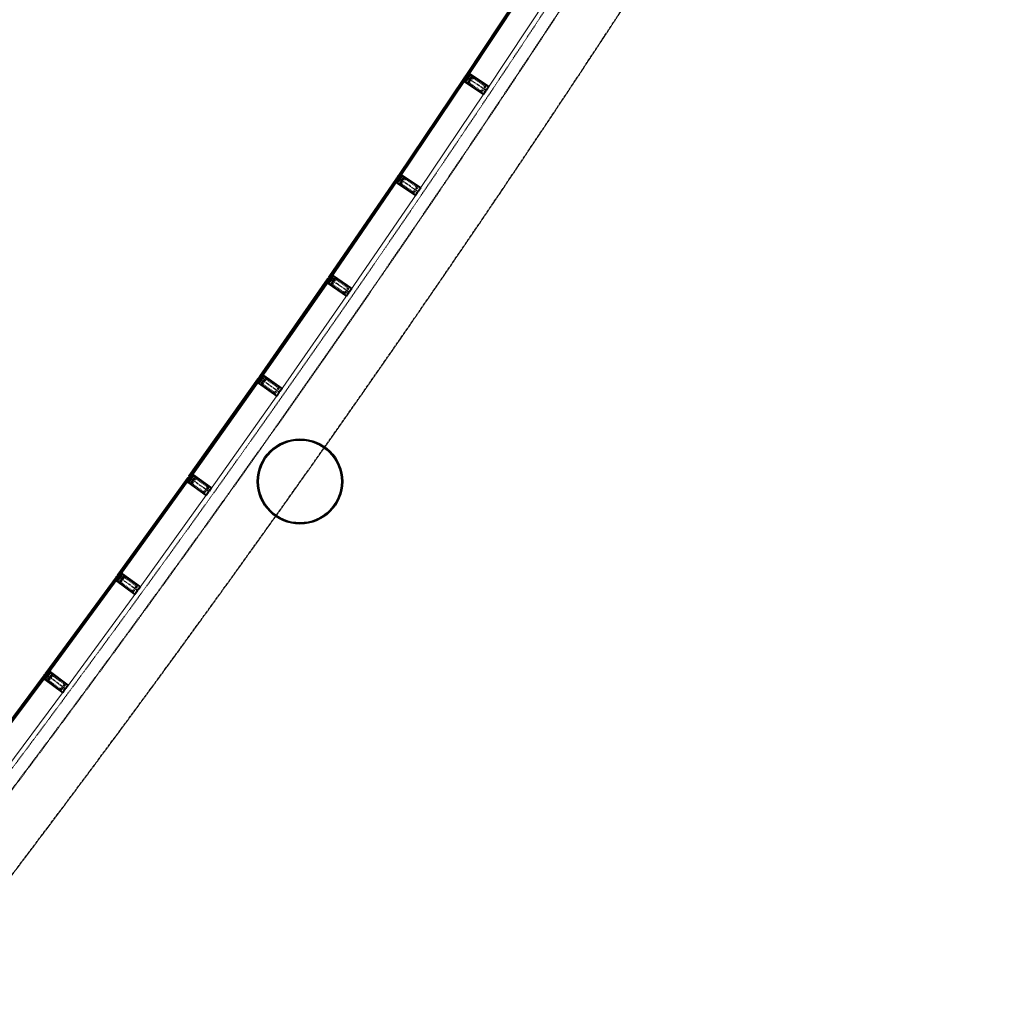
# Model space of a CAD drawing. Header units: millimetres. Extents: x 98667 to 994031, y -2704 to 533009.
# Tile 198 of 256: x 603015 to 614478, y 384505 to 396042. Entities that reach past the tile are written whole.
import ezdxf

# ---------------------------------------------------------------- set-up
doc = ezdxf.new("R2010")
doc.units = ezdxf.units.MM
for name, pattern in [('AP03000E0$0$CENTER', [50.8, 31.75, -6.35, 6.35, -6.35]), ('AP03000E0$0$HIDDEN', [9.525, 6.35, -3.175]), ('AP03000E0$0$HIDDENX2', [19.05, 12.7, -6.35]), ('sp00000g0$0$CENTER', [50.8, 31.75, -6.35, 6.35, -6.35])]:
    doc.linetypes.add(name, pattern=pattern)
for name, color, linetype in [('A-COL ENCLOUSER INNER', 1, 'Continuous'), ('A-COL ENCLOUSER OUTER', 6, 'Continuous'), ('sp00000g0$0$S-GRID', 1, 'sp00000g0$0$CENTER')]:
    doc.layers.add(name, color=color, linetype=linetype)
for name, color, linetype, lineweight in [('AP03000E0$0$A-FLOR-EDGE', 1, 'AP03000E0$0$HIDDENX2', 15), ('AP03000E0$0$A-GLAZ-FULL-EXTR', 2, 'Continuous', 20), ('AP03000E0$0$A-GLAZ-MULL-EXTR', 3, 'Continuous', 35), ('AP03000E0$0$A-WALL-FNSH', 1, 'Continuous', 15)]:
    doc.layers.add(name, color=color, linetype=linetype, lineweight=lineweight)
doc.layers.add('AP03000E0$0$A-Slab Edge Guide', color=55, linetype='Continuous', lineweight=15, plot=False)

msp = doc.modelspace()

# ---------------------------------------------------------------- linework, layer by layer
at = {"color": 251, "linetype": 'AP03000E0$0$CENTER'}
for p, q in [((608480, 395212), (608230, 395378)), ((607682, 394027), (607434, 394195)), ((606874, 392848), (606627, 393019)), ((606057, 391676), (605812, 391849)), ((605231, 390511), (604987, 390686)), ((604396, 389352), (604153, 389529)), ((603551, 388200), (603310, 388379))]:
    msp.add_line(p, q, dxfattribs=at)
at = {"layer": 'A-COL ENCLOUSER INNER', "color": 251}
for radius in [494, 485]:
    msp.add_circle((606298, 390631), radius, dxfattribs=at)
at = {"layer": 'A-COL ENCLOUSER OUTER', "color": 251}
msp.add_circle((606298, 390631), 500, dxfattribs=at)
at = {"layer": 'AP03000E0$0$A-FLOR-EDGE', "color": 251, "linetype": 'AP03000E0$0$HIDDEN'}
msp.add_arc((459073, 495000), 179716, 311, 11.47253, dxfattribs=at)
at = {"layer": 'AP03000E0$0$A-GLAZ-FULL-EXTR', "color": 251}
for p, q in [((609008, 396553), (608240, 395393)), ((608250, 395386), (609018, 396546)), ((609028, 396539), (608260, 395379)), ((608265, 395376), (609033, 396536)), ((609258, 396387), (608490, 395227)), ((607443, 394210), (608221, 395364)), ((608221, 395364), (608231, 395357)), ((608240, 395393), (608250, 395386)), ((608250, 395386), (608257, 395396)), ((608260, 395379), (608250, 395386)), ((608257, 395396), (608267, 395389)), ((608259, 395394), (608263, 395399)), ((608264, 395391), (608259, 395394)), ((608260, 395401), (608270, 395394)), ((608267, 395389), (608260, 395379)), ((608260, 395379), (608265, 395376)), ((608263, 395399), (608268, 395396)), ((608268, 395396), (608264, 395391)), ((608231, 395357), (607453, 394203)), ((607463, 394196), (608241, 395350)), ((608246, 395347), (607468, 394193)), ((608221, 395342), (608230, 395335)), ((608226, 395345), (608223, 395340)), ((608223, 395340), (608228, 395337)), ((608231, 395357), (608224, 395347)), ((608224, 395347), (608234, 395340)), ((608231, 395342), (608226, 395345)), ((608228, 395337), (608231, 395342)), ((608241, 395350), (608231, 395357)), ((608234, 395340), (608241, 395350)), ((608241, 395350), (608246, 395347)), ((607692, 394042), (608469, 395196)), ((607453, 394203), (607443, 394210)), ((607453, 394203), (607460, 394213)), ((607460, 394213), (607470, 394206)), ((607463, 394218), (607473, 394211)), ((607463, 394211), (607466, 394216)), ((607468, 394208), (607463, 394211)), ((607470, 394206), (607463, 394196)), ((607466, 394216), (607471, 394213)), ((607471, 394213), (607468, 394208)), ((607424, 394181), (606637, 393033)), ((606647, 393027), (607434, 394174)), ((607444, 394167), (606657, 393020)), ((606662, 393016), (607449, 394164)), ((607423, 394159), (607433, 394152)), ((607434, 394174), (607424, 394181)), ((607429, 394163), (607426, 394158)), ((607426, 394158), (607431, 394154)), ((607434, 394174), (607427, 394164)), ((607427, 394164), (607437, 394157)), ((607434, 394159), (607429, 394163)), ((607431, 394154), (607434, 394159)), ((607444, 394167), (607434, 394174)), ((607437, 394157), (607444, 394167)), ((607449, 394164), (607444, 394167)), ((607463, 394196), (607453, 394203)), ((607468, 394193), (607463, 394196)), ((607671, 394011), (606885, 392864)), ((605822, 391863), (606617, 393005)), ((606627, 392998), (605832, 391856)), ((605842, 391850), (606637, 392991)), ((606642, 392987), (605847, 391846)), ((606617, 393005), (606627, 392998)), ((606617, 392983), (606627, 392976)), ((606623, 392986), (606619, 392981)), ((606619, 392981), (606624, 392978)), ((606627, 392998), (606620, 392988)), ((606620, 392988), (606630, 392981)), ((606628, 392983), (606623, 392986)), ((606624, 392978), (606628, 392983)), ((606637, 392991), (606627, 392998)), ((606630, 392981), (606637, 392991)), ((606637, 393033), (606647, 393027)), ((606637, 392991), (606642, 392987)), ((606647, 393027), (606654, 393036)), ((606657, 393020), (606647, 393027)), ((606654, 393036), (606664, 393030)), ((606657, 393041), (606667, 393035)), ((606657, 393035), (606660, 393040)), ((606661, 393031), (606657, 393035)), ((606664, 393030), (606657, 393020)), ((606657, 393020), (606662, 393016)), ((606660, 393040), (606665, 393036)), ((606665, 393036), (606661, 393031)), ((606068, 391692), (606864, 392833)), ((605802, 391835), (604997, 390700)), ((605007, 390693), (605812, 391828)), ((605821, 391821), (605017, 390686)), ((605022, 390682), (605826, 391817)), ((605801, 391813), (605811, 391806)), ((605812, 391828), (605802, 391835)), ((605807, 391816), (605804, 391811)), ((605804, 391811), (605809, 391808)), ((605812, 391828), (605805, 391818)), ((605805, 391818), (605815, 391811)), ((605812, 391813), (605807, 391816)), ((605809, 391808), (605812, 391813)), ((605821, 391821), (605812, 391828)), ((605815, 391811), (605821, 391821)), ((605826, 391817), (605821, 391821)), ((605832, 391856), (605822, 391863)), ((605832, 391856), (605839, 391866)), ((605842, 391850), (605832, 391856)), ((605839, 391866), (605849, 391859)), ((605841, 391865), (605845, 391869)), ((605846, 391861), (605841, 391865)), ((605842, 391871), (605852, 391864)), ((605849, 391859), (605842, 391850)), ((605847, 391846), (605842, 391850)), ((605845, 391869), (605850, 391866)), ((605850, 391866), (605846, 391861)), ((606047, 391661), (605242, 390526)), ((604163, 389543), (604977, 390671)), ((604987, 390664), (604173, 389536)), ((604183, 389529), (604996, 390657)), ((605001, 390654), (604188, 389525)), ((604976, 390650), (604986, 390643)), ((604977, 390671), (604987, 390664)), ((604982, 390653), (604979, 390648)), ((604979, 390648), (604984, 390644)), ((604987, 390664), (604980, 390655)), ((604980, 390655), (604989, 390648)), ((604987, 390649), (604982, 390653)), ((604984, 390644), (604987, 390649)), ((604996, 390657), (604987, 390664)), ((604989, 390648), (604996, 390657)), ((604996, 390657), (605001, 390654)), ((604997, 390700), (605007, 390693)), ((605007, 390693), (605014, 390703)), ((605017, 390686), (605007, 390693)), ((605014, 390703), (605024, 390696)), ((605017, 390701), (605020, 390706)), ((605021, 390697), (605017, 390701)), ((605024, 390696), (605017, 390686)), ((605017, 390686), (605022, 390682)), ((605018, 390708), (605027, 390701)), ((605020, 390706), (605025, 390702)), ((605025, 390702), (605021, 390697)), ((604407, 389367), (605220, 390496)), ((604143, 389515), (603320, 388393)), ((603330, 388385), (604153, 389507)), ((604162, 389500), (603340, 388378)), ((603345, 388375), (604167, 389497)), ((604142, 389493), (604152, 389486)), ((604153, 389507), (604143, 389515)), ((604148, 389496), (604144, 389491)), ((604144, 389491), (604149, 389488)), ((604153, 389507), (604145, 389498)), ((604145, 389498), (604155, 389491)), ((604153, 389492), (604148, 389496)), ((604149, 389488), (604153, 389492)), ((604162, 389500), (604153, 389507)), ((604155, 389491), (604162, 389500)), ((604167, 389497), (604162, 389500)), ((604173, 389536), (604163, 389543)), ((604173, 389536), (604180, 389546)), ((604183, 389529), (604173, 389536)), ((604180, 389546), (604190, 389539)), ((604183, 389544), (604186, 389549)), ((604188, 389540), (604183, 389544)), ((604190, 389539), (604183, 389529)), ((604188, 389525), (604183, 389529)), ((604184, 389550), (604193, 389543)), ((604186, 389549), (604191, 389545)), ((604191, 389545), (604188, 389540)), ((604385, 389337), (603562, 388215)), ((602468, 387249), (603300, 388364)), ((603309, 388357), (602478, 387242)), ((602488, 387235), (603319, 388350)), ((603324, 388347), (602492, 387231)), ((603298, 388343), (603308, 388336)), ((603300, 388364), (603309, 388357)), ((603304, 388346), (603301, 388341)), ((603301, 388341), (603306, 388337)), ((603309, 388357), (603302, 388348)), ((603302, 388348), (603312, 388340)), ((603309, 388342), (603304, 388346)), ((603306, 388337), (603309, 388342)), ((603319, 388350), (603309, 388357)), ((603312, 388340), (603319, 388350)), ((603319, 388350), (603324, 388347)), ((603320, 388393), (603330, 388385)), ((603330, 388385), (603337, 388395)), ((603340, 388378), (603330, 388385)), ((603337, 388395), (603347, 388388)), ((603340, 388393), (603343, 388398)), ((603344, 388390), (603340, 388393)), ((603347, 388388), (603340, 388378)), ((603340, 388378), (603345, 388375)), ((603341, 388400), (603350, 388393)), ((603343, 388398), (603348, 388395)), ((603348, 388395), (603344, 388390)), ((602709, 387070), (603540, 388185))]:
    msp.add_line(p, q, dxfattribs=at)
at = {"layer": 'AP03000E0$0$A-GLAZ-FULL-EXTR', "color": 251, "linetype": 'Continuous'}
for p, q in [((608257, 395396), (608250, 395386)), ((608251, 395387), (608261, 395381)), ((608260, 395394), (608253, 395384)), ((608253, 395390), (608263, 395383)), ((608254, 395393), (608264, 395386)), ((608256, 395395), (608266, 395389)), ((608262, 395392), (608256, 395382)), ((608265, 395391), (608258, 395381)), ((608224, 395348), (608239, 395348)), ((608226, 395351), (608240, 395351)), ((608226, 395346), (608226, 395350)), ((608228, 395344), (608237, 395344)), ((608229, 395343), (608229, 395355)), ((608229, 395354), (608235, 395354)), ((608232, 395341), (608232, 395356)), ((608232, 395341), (608234, 395341)), ((608235, 395343), (608235, 395354)), ((608239, 395347), (608239, 395351)), ((607454, 394205), (607469, 394204)), ((607456, 394208), (607468, 394208)), ((607456, 394201), (607456, 394207)), ((607459, 394199), (607459, 394212)), ((607459, 394211), (607463, 394211)), ((607462, 394197), (607462, 394212)), ((607466, 394200), (607466, 394209)), ((607469, 394204), (607469, 394207)), ((607427, 394165), (607437, 394158)), ((607434, 394174), (607428, 394164)), ((607429, 394167), (607439, 394161)), ((607437, 394172), (607430, 394162)), ((607431, 394170), (607441, 394163)), ((607433, 394173), (607443, 394166)), ((607440, 394170), (607433, 394160)), ((607442, 394168), (607435, 394158)), ((607456, 394201), (607467, 394201)), ((607461, 394198), (607464, 394198)), ((606621, 392989), (606636, 392989)), ((606622, 392987), (606622, 392991)), ((606623, 392992), (606636, 392992)), ((606624, 392986), (606633, 392985)), ((606626, 392995), (606631, 392995)), ((606626, 392984), (606626, 392995)), ((606628, 392982), (606631, 392982)), ((606629, 392982), (606629, 392997)), ((606632, 392983), (606632, 392994)), ((606635, 392988), (606635, 392992)), ((606648, 393028), (606658, 393021)), ((606656, 393035), (606649, 393025)), ((606650, 393031), (606660, 393024)), ((606658, 393033), (606652, 393024)), ((606652, 393033), (606662, 393027)), ((606654, 393036), (606664, 393029)), ((606661, 393032), (606654, 393022)), ((606664, 393030), (606657, 393020)), ((605812, 391828), (605805, 391818)), ((605807, 391820), (605816, 391813)), ((605815, 391826), (605808, 391816)), ((605808, 391823), (605818, 391816)), ((605810, 391826), (605820, 391819)), ((605817, 391824), (605810, 391814)), ((605820, 391822), (605813, 391812)), ((605833, 391858), (605848, 391858)), ((605834, 391855), (605834, 391859)), ((605834, 391855), (605846, 391855)), ((605835, 391862), (605845, 391862)), ((605837, 391853), (605837, 391863)), ((605838, 391865), (605841, 391865)), ((605838, 391852), (605843, 391852)), ((605840, 391851), (605840, 391865)), ((605843, 391851), (605843, 391863)), ((605846, 391856), (605846, 391861)), ((604980, 390655), (604995, 390655)), ((604981, 390654), (604981, 390656)), ((604983, 390659), (604995, 390659)), ((604983, 390652), (604993, 390652)), ((604984, 390651), (604984, 390661)), ((604985, 390662), (604990, 390662)), ((604987, 390649), (604987, 390664)), ((604987, 390649), (604991, 390649)), ((604990, 390649), (604990, 390662)), ((604994, 390653), (604994, 390659)), ((605008, 390694), (605018, 390687)), ((605015, 390702), (605009, 390692)), ((605010, 390696), (605019, 390689)), ((605018, 390700), (605011, 390690)), ((605011, 390699), (605021, 390692)), ((605013, 390701), (605023, 390695)), ((605021, 390698), (605014, 390688)), ((605023, 390696), (605016, 390686)), ((604146, 389499), (604156, 389492)), ((604154, 389506), (604147, 389497)), ((604148, 389501), (604158, 389494)), ((604157, 389504), (604150, 389495)), ((604150, 389504), (604160, 389497)), ((604152, 389506), (604162, 389499)), ((604159, 389503), (604152, 389493)), ((604162, 389501), (604155, 389491)), ((604175, 389538), (604190, 389538)), ((604175, 389535), (604187, 389535)), ((604176, 389534), (604176, 389540)), ((604177, 389541), (604186, 389541)), ((604179, 389544), (604182, 389544)), ((604179, 389531), (604179, 389544)), ((604179, 389532), (604185, 389532)), ((604183, 389529), (604183, 389544)), ((604186, 389533), (604186, 389542)), ((604189, 389537), (604189, 389539)), ((603302, 388348), (603317, 388348)), ((603304, 388351), (603318, 388351)), ((603305, 388346), (603305, 388351)), ((603306, 388345), (603315, 388344)), ((603307, 388354), (603314, 388354)), ((603308, 388343), (603308, 388355)), ((603309, 388357), (603309, 388357)), ((603311, 388341), (603311, 388356)), ((603311, 388341), (603312, 388341)), ((603314, 388344), (603314, 388354)), ((603317, 388348), (603317, 388351)), ((603332, 388387), (603341, 388380)), ((603340, 388393), (603333, 388384)), ((603333, 388390), (603343, 388383)), ((603335, 388393), (603345, 388385)), ((603342, 388391), (603335, 388382)), ((603337, 388395), (603347, 388388)), ((603345, 388390), (603338, 388380))]:
    msp.add_line(p, q, dxfattribs=at)
at = {"layer": 'AP03000E0$0$A-GLAZ-MULL-EXTR', "color": 251}
for p, q in [((608223, 395368), (608226, 395372)), ((608253, 395348), (608223, 395368)), ((608226, 395372), (608259, 395350)), ((608235, 395384), (608237, 395389)), ((608268, 395362), (608235, 395384)), ((608237, 395389), (608266, 395369)), ((608247, 395331), (608268, 395362)), ((608273, 395365), (608250, 395330)), ((608266, 395369), (608290, 395404)), ((608293, 395399), (608271, 395366)), ((608271, 395366), (608273, 395365)), ((608273, 395389), (608289, 395411)), ((608278, 395386), (608273, 395389)), ((608290, 395404), (608278, 395386)), ((608289, 395411), (608290, 395404)), ((608290, 395404), (608294, 395402)), ((608340, 395368), (608293, 395399)), ((608294, 395402), (608510, 395257)), ((608506, 395256), (608340, 395368)), ((608237, 395334), (608222, 395312)), ((608222, 395312), (608229, 395313)), ((608229, 395313), (608253, 395348)), ((608229, 395313), (608241, 395332)), ((608233, 395310), (608229, 395313)), ((608449, 395166), (608233, 395310)), ((608257, 395346), (608235, 395313)), ((608235, 395313), (608282, 395281)), ((608241, 395332), (608237, 395334)), ((608250, 395330), (608247, 395331)), ((608259, 395350), (608257, 395346)), ((608282, 395281), (608448, 395170)), ((608510, 395257), (608483, 395216)), ((608483, 395222), (608506, 395256)), ((608448, 395170), (608472, 395205)), ((608474, 395203), (608449, 395166)), ((608457, 395188), (608480, 395223)), ((608460, 395187), (608457, 395188)), ((608480, 395217), (608460, 395187)), ((608472, 395205), (608474, 395203)), ((608480, 395223), (608483, 395222)), ((608483, 395216), (608480, 395217)), ((607438, 394202), (607441, 394206)), ((607441, 394206), (607470, 394186)), ((607470, 394186), (607493, 394221)), ((607496, 394216), (607474, 394183)), ((607477, 394205), (607492, 394228)), ((607481, 394203), (607477, 394205)), ((607493, 394221), (607481, 394203)), ((607492, 394228), (607493, 394221)), ((607493, 394221), (607498, 394218)), ((607543, 394184), (607496, 394216)), ((607498, 394218), (607713, 394072)), ((607440, 394152), (607425, 394129)), ((607425, 394129), (607432, 394130)), ((607427, 394185), (607429, 394189)), ((607456, 394165), (607427, 394185)), ((607429, 394189), (607462, 394167)), ((607432, 394130), (607456, 394165)), ((607432, 394130), (607444, 394149)), ((607436, 394127), (607432, 394130)), ((607651, 393981), (607436, 394127)), ((607460, 394163), (607437, 394130)), ((607437, 394130), (607485, 394098)), ((607471, 394179), (607438, 394202)), ((607444, 394149), (607440, 394152)), ((607450, 394148), (607471, 394179)), ((607453, 394147), (607450, 394148)), ((607476, 394182), (607453, 394147)), ((607462, 394167), (607460, 394163)), ((607474, 394183), (607476, 394182)), ((607485, 394098), (607650, 393985)), ((607708, 394071), (607543, 394184)), ((607650, 393985), (607674, 394020)), ((607676, 394018), (607651, 393981)), ((607659, 394004), (607682, 394038)), ((607661, 394002), (607659, 394004)), ((607682, 394033), (607661, 394002)), ((607674, 394020), (607676, 394018)), ((607682, 394038), (607685, 394037)), ((607685, 394031), (607682, 394033)), ((607713, 394072), (607685, 394031)), ((607685, 394037), (607708, 394071)), ((606671, 393029), (606686, 393051)), ((606686, 393051), (606687, 393044)), ((606634, 392975), (606618, 392953)), ((606618, 392953), (606625, 392954)), ((606620, 393009), (606623, 393013)), ((606649, 392989), (606620, 393009)), ((606623, 393013), (606656, 392990)), ((606625, 392954), (606649, 392989)), ((606625, 392954), (606638, 392972)), ((606629, 392951), (606625, 392954)), ((606843, 392803), (606629, 392951)), ((606653, 392986), (606631, 392953)), ((606631, 392953), (606678, 392921)), ((606632, 393025), (606635, 393029)), ((606665, 393002), (606632, 393025)), ((606638, 392972), (606634, 392975)), ((606635, 393029), (606663, 393009)), ((606644, 392972), (606665, 393002)), ((606646, 392970), (606644, 392972)), ((606670, 393005), (606646, 392970)), ((606656, 392990), (606653, 392986)), ((606663, 393009), (606687, 393044)), ((606690, 393039), (606667, 393006)), ((606667, 393006), (606670, 393005)), ((606675, 393026), (606671, 393029)), ((606687, 393044), (606675, 393026)), ((606687, 393044), (606692, 393041)), ((606737, 393007), (606690, 393039)), ((606692, 393041), (606906, 392894)), ((606901, 392893), (606737, 393007)), ((606678, 392921), (606842, 392807)), ((606842, 392807), (606866, 392842)), ((606869, 392840), (606843, 392803)), ((606851, 392825), (606875, 392860)), ((606854, 392824), (606851, 392825)), ((606875, 392854), (606854, 392824)), ((606866, 392842), (606869, 392840)), ((606875, 392860), (606877, 392858)), ((606877, 392852), (606875, 392854)), ((606906, 392894), (606877, 392852)), ((606877, 392858), (606901, 392893)), ((605818, 391805), (605802, 391783)), ((605802, 391783), (605809, 391784)), ((605808, 391843), (605805, 391839)), ((605805, 391839), (605833, 391819)), ((605840, 391820), (605808, 391843)), ((605833, 391819), (605809, 391784)), ((605809, 391784), (605822, 391802)), ((605809, 391784), (605813, 391781)), ((605815, 391783), (605837, 391816)), ((605861, 391751), (605815, 391783)), ((605819, 391859), (605816, 391855)), ((605816, 391855), (605849, 391832)), ((605822, 391802), (605818, 391805)), ((605848, 391839), (605819, 391859)), ((605837, 391816), (605840, 391814)), ((605862, 391850), (605840, 391820)), ((605840, 391814), (605864, 391848)), ((605872, 391874), (605848, 391839)), ((605849, 391832), (605852, 391836)), ((605852, 391836), (605875, 391869)), ((605855, 391858), (605871, 391881)), ((605859, 391855), (605855, 391858)), ((605872, 391874), (605859, 391855)), ((605864, 391848), (605862, 391850)), ((605871, 391881), (605872, 391874)), ((605876, 391871), (605872, 391874)), ((605875, 391869), (605921, 391836)), ((606089, 391721), (605876, 391871)), ((605921, 391836), (606085, 391721)), ((605813, 391781), (606026, 391631)), ((606025, 391636), (605861, 391751)), ((606049, 391670), (606025, 391636)), ((606026, 391631), (606055, 391672)), ((606071, 391706), (606047, 391672)), ((606047, 391672), (606049, 391670)), ((606052, 391674), (606073, 391704)), ((606055, 391672), (606052, 391674)), ((606085, 391721), (606061, 391686)), ((606061, 391686), (606063, 391685)), ((606063, 391685), (606089, 391721)), ((606073, 391704), (606071, 391706)), ((604993, 390642), (604977, 390619)), ((604983, 390679), (604980, 390675)), ((604980, 390675), (605008, 390655)), ((605015, 390656), (604983, 390679)), ((605008, 390655), (604984, 390620)), ((604984, 390620), (604997, 390639)), ((604989, 390620), (605012, 390652)), ((604994, 390696), (604992, 390692)), ((604992, 390692), (605024, 390668)), ((604997, 390639), (604993, 390642)), ((605023, 390675), (604994, 390696)), ((605012, 390652), (605015, 390650)), ((605037, 390686), (605015, 390656)), ((605015, 390650), (605039, 390685)), ((605048, 390710), (605023, 390675)), ((605024, 390668), (605027, 390672)), ((605027, 390672), (605050, 390705)), ((605030, 390695), (605046, 390717)), ((605035, 390692), (605030, 390695)), ((605048, 390710), (605035, 390692)), ((605039, 390685), (605037, 390686)), ((605046, 390717), (605048, 390710)), ((605052, 390707), (605048, 390710)), ((605050, 390705), (605096, 390671)), ((605263, 390556), (605052, 390707)), ((605096, 390671), (605259, 390555)), ((604977, 390619), (604984, 390620)), ((604984, 390620), (604988, 390618)), ((604988, 390618), (605199, 390466)), ((605036, 390587), (604989, 390620)), ((605199, 390471), (605036, 390587)), ((605245, 390541), (605221, 390506)), ((605226, 390509), (605247, 390539)), ((605259, 390555), (605235, 390521)), ((605235, 390521), (605237, 390519)), ((605237, 390519), (605263, 390556)), ((605247, 390539), (605245, 390541)), ((605199, 390466), (605228, 390507)), ((605223, 390505), (605199, 390471)), ((605221, 390506), (605223, 390505)), ((605228, 390507), (605226, 390509)), ((604158, 389485), (604142, 389463)), ((604149, 389523), (604146, 389519)), ((604146, 389519), (604174, 389498)), ((604181, 389499), (604149, 389523)), ((604174, 389498), (604149, 389464)), ((604149, 389464), (604162, 389482)), ((604155, 389463), (604178, 389495)), ((604161, 389539), (604158, 389535)), ((604158, 389535), (604190, 389511)), ((604162, 389482), (604158, 389485)), ((604189, 389518), (604161, 389539)), ((604178, 389495), (604181, 389493)), ((604203, 389529), (604181, 389499)), ((604181, 389493), (604205, 389527)), ((604214, 389553), (604189, 389518)), ((604190, 389511), (604193, 389515)), ((604193, 389515), (604216, 389547)), ((604197, 389537), (604213, 389560)), ((604201, 389534), (604197, 389537)), ((604214, 389553), (604201, 389534)), ((604205, 389527), (604203, 389529)), ((604213, 389560), (604214, 389553)), ((604218, 389550), (604214, 389553)), ((604216, 389547), (604262, 389514)), ((604428, 389397), (604218, 389550)), ((604262, 389514), (604424, 389396)), ((604142, 389463), (604149, 389464)), ((604149, 389464), (604153, 389461)), ((604153, 389461), (604364, 389308)), ((604201, 389430), (604155, 389463)), ((604363, 389312), (604201, 389430)), ((604410, 389382), (604385, 389348)), ((604390, 389350), (604412, 389380)), ((604424, 389396), (604399, 389362)), ((604399, 389362), (604402, 389360)), ((604402, 389360), (604428, 389397)), ((604412, 389380), (604410, 389382)), ((604388, 389346), (604363, 389312)), ((604364, 389308), (604393, 389348)), ((604385, 389348), (604388, 389346)), ((604393, 389348), (604390, 389350)), ((603315, 388335), (603298, 388312)), ((603303, 388368), (603306, 388372)), ((603331, 388348), (603303, 388368)), ((603305, 388313), (603331, 388348)), ((603305, 388313), (603319, 388332)), ((603306, 388372), (603338, 388349)), ((603335, 388345), (603311, 388313)), ((603314, 388385), (603317, 388389)), ((603347, 388361), (603314, 388385)), ((603319, 388332), (603315, 388335)), ((603317, 388389), (603346, 388368)), ((603325, 388331), (603347, 388361)), ((603327, 388329), (603325, 388331)), ((603352, 388363), (603327, 388329)), ((603338, 388349), (603335, 388345)), ((603346, 388368), (603371, 388402)), ((603373, 388397), (603350, 388365)), ((603350, 388365), (603352, 388363)), ((603353, 388387), (603370, 388409)), ((603357, 388384), (603353, 388387)), ((603371, 388402), (603357, 388384)), ((603370, 388409), (603371, 388402)), ((603371, 388402), (603375, 388399)), ((603419, 388363), (603373, 388397)), ((603375, 388399), (603584, 388244)), ((603580, 388244), (603419, 388363)), ((603298, 388312), (603305, 388313)), ((603310, 388311), (603305, 388313)), ((603519, 388156), (603310, 388311)), ((603311, 388313), (603357, 388279)), ((603357, 388279), (603518, 388160)), ((603527, 388178), (603552, 388212)), ((603552, 388206), (603530, 388176)), ((603552, 388212), (603555, 388210)), ((603554, 388204), (603552, 388206)), ((603584, 388244), (603554, 388204)), ((603555, 388210), (603580, 388244)), ((603518, 388160), (603543, 388194)), ((603545, 388192), (603519, 388156)), ((603530, 388176), (603527, 388178)), ((603543, 388194), (603545, 388192))]:
    msp.add_line(p, q, dxfattribs=at)
at = {"layer": 'AP03000E0$0$A-GLAZ-MULL-EXTR', "color": 251, "linetype": 'AP03000E0$0$HIDDENX2'}
for p, q in [((608261, 395298), (608316, 395381)), ((608300, 395392), (608272, 395350)), ((608302, 395360), (608275, 395318)), ((608316, 395381), (608300, 395392)), ((608462, 395284), (608337, 395367)), ((608272, 395350), (608244, 395309)), ((608244, 395309), (608261, 395298)), ((608282, 395284), (608406, 395200)), ((608313, 395353), (608285, 395312)), ((608289, 395294), (608413, 395211)), ((608455, 395273), (608330, 395357)), ((608431, 395214), (608458, 395256)), ((608441, 395207), (608469, 395249)), ((607503, 394209), (607475, 394167)), ((607520, 394197), (607503, 394209)), ((607475, 394167), (607447, 394126)), ((607447, 394126), (607463, 394115)), ((607463, 394115), (607520, 394197)), ((607506, 394177), (607477, 394135)), ((607484, 394101), (607608, 394016)), ((607516, 394170), (607488, 394128)), ((607491, 394111), (607615, 394027)), ((607657, 394089), (607533, 394173)), ((607664, 394099), (607540, 394183)), ((607633, 394030), (607661, 394071)), ((607643, 394023), (607671, 394064)), ((606669, 392991), (606640, 392949)), ((606640, 392949), (606657, 392938)), ((606657, 392938), (606713, 393020)), ((606697, 393032), (606669, 392991)), ((606699, 393000), (606671, 392959)), ((606710, 392993), (606681, 392951)), ((606713, 393020), (606697, 393032)), ((606850, 392910), (606727, 392996)), ((606857, 392921), (606734, 393006)), ((606677, 392924), (606801, 392839)), ((606684, 392934), (606808, 392849)), ((606825, 392852), (606853, 392893)), ((606835, 392845), (606864, 392886)), ((605824, 391779), (605853, 391820)), ((605898, 391850), (605840, 391768)), ((605853, 391820), (605882, 391861)), ((605855, 391788), (605884, 391829)), ((605865, 391781), (605894, 391822)), ((605882, 391861), (605898, 391850)), ((605911, 391825), (606034, 391739)), ((605918, 391835), (606041, 391749)), ((605840, 391768), (605824, 391779)), ((605984, 391667), (605861, 391753)), ((605991, 391677), (605868, 391764)), ((606037, 391721), (606008, 391680)), ((606047, 391714), (606018, 391673)), ((604999, 390616), (605028, 390656)), ((605073, 390686), (605015, 390604)), ((605028, 390656), (605057, 390697)), ((605030, 390624), (605059, 390665)), ((605040, 390617), (605069, 390658)), ((605057, 390697), (605073, 390686)), ((605086, 390661), (605208, 390574)), ((605094, 390671), (605216, 390584)), ((605015, 390604), (604999, 390616)), ((605157, 390502), (605035, 390590)), ((605165, 390513), (605043, 390600)), ((605211, 390556), (605182, 390515)), ((605221, 390549), (605192, 390508)), ((604164, 389459), (604194, 389499)), ((604239, 389528), (604180, 389447)), ((604194, 389499), (604223, 389540)), ((604195, 389467), (604225, 389508)), ((604205, 389460), (604235, 389500)), ((604223, 389540), (604239, 389528)), ((604252, 389503), (604373, 389415)), ((604259, 389513), (604381, 389425)), ((604180, 389447), (604164, 389459)), ((604322, 389344), (604201, 389432)), ((604329, 389354), (604208, 389442)), ((604376, 389397), (604347, 389357)), ((604386, 389390), (604357, 389350)), ((603350, 388349), (603321, 388309)), ((603337, 388297), (603396, 388377)), ((603380, 388389), (603350, 388349)), ((603381, 388357), (603351, 388317)), ((603391, 388350), (603362, 388309)), ((603396, 388377), (603380, 388389)), ((603529, 388263), (603409, 388352)), ((603537, 388273), (603416, 388362)), ((603321, 388309), (603337, 388297)), ((603357, 388282), (603477, 388193)), ((603364, 388292), (603485, 388203)), ((603502, 388205), (603532, 388246)), ((603512, 388198), (603542, 388238))]:
    msp.add_line(p, q, dxfattribs=at)
at = {"layer": 'AP03000E0$0$A-GLAZ-MULL-EXTR', "color": 251, "linetype": 'Continuous'}
for p, q in [((608275, 395391), (608279, 395388)), ((608289, 395407), (608276, 395387)), ((608277, 395393), (608281, 395390)), ((608278, 395396), (608282, 395393)), ((608280, 395399), (608284, 395396)), ((608282, 395401), (608286, 395398)), ((608284, 395404), (608288, 395401)), ((608285, 395406), (608290, 395404)), ((608287, 395409), (608289, 395408)), ((608224, 395314), (608226, 395312)), ((608225, 395317), (608230, 395314)), ((608240, 395333), (608226, 395312)), ((608227, 395319), (608231, 395317)), ((608229, 395322), (608233, 395319)), ((608231, 395325), (608235, 395322)), ((608232, 395327), (608237, 395324)), ((608234, 395330), (608238, 395327)), ((608236, 395333), (608240, 395330)), ((607477, 394206), (607481, 394203)), ((607493, 394225), (607478, 394204)), ((607479, 394209), (607483, 394206)), ((607481, 394211), (607485, 394209)), ((607483, 394214), (607487, 394211)), ((607484, 394217), (607489, 394214)), ((607486, 394219), (607490, 394217)), ((607488, 394222), (607492, 394219)), ((607490, 394225), (607493, 394222)), ((607492, 394227), (607492, 394227)), ((607426, 394130), (607427, 394129)), ((607442, 394151), (607427, 394129)), ((607427, 394133), (607431, 394130)), ((607429, 394135), (607433, 394133)), ((607431, 394138), (607435, 394135)), ((607433, 394141), (607437, 394138)), ((607434, 394143), (607439, 394140)), ((607436, 394146), (607440, 394143)), ((607438, 394148), (607442, 394146)), ((607440, 394151), (607444, 394148)), ((606686, 393051), (606686, 393051)), ((606634, 392975), (606619, 392953)), ((606619, 392955), (606621, 392953)), ((606621, 392957), (606625, 392954)), ((606623, 392960), (606627, 392957)), ((606637, 392973), (606624, 392954)), ((606625, 392962), (606629, 392960)), ((606627, 392965), (606631, 392962)), ((606628, 392968), (606633, 392965)), ((606630, 392970), (606634, 392967)), ((606632, 392973), (606636, 392970)), ((606687, 393050), (606672, 393028)), ((606672, 393030), (606676, 393027)), ((606687, 393045), (606674, 393026)), ((606674, 393033), (606678, 393030)), ((606675, 393035), (606679, 393033)), ((606677, 393038), (606681, 393035)), ((606679, 393041), (606683, 393038)), ((606681, 393043), (606685, 393040)), ((606683, 393046), (606687, 393043)), ((606684, 393049), (606687, 393047)), ((605803, 391783), (605803, 391783)), ((605804, 391785), (605810, 391785)), ((605806, 391788), (605812, 391788)), ((605806, 391783), (605806, 391788)), ((605808, 391791), (605814, 391791)), ((605809, 391784), (605809, 391793)), ((605810, 391794), (605816, 391794)), ((605812, 391797), (605819, 391797)), ((605812, 391788), (605812, 391797)), ((605815, 391793), (605815, 391802)), ((605815, 391801), (605821, 391801)), ((605817, 391804), (605820, 391804)), ((605819, 391797), (605819, 391805)), ((605822, 391802), (605822, 391802)), ((605856, 391858), (605861, 391858)), ((605857, 391861), (605863, 391861)), ((605857, 391857), (605857, 391861)), ((605859, 391864), (605865, 391864)), ((605860, 391857), (605860, 391865)), ((605861, 391867), (605867, 391867)), ((605863, 391861), (605863, 391870)), ((605864, 391870), (605870, 391870)), ((605866, 391866), (605866, 391874)), ((605866, 391873), (605872, 391873)), ((605868, 391877), (605872, 391877)), ((605870, 391880), (605871, 391880)), ((605870, 391870), (605870, 391879)), ((604984, 390629), (604990, 390629)), ((604985, 390622), (604985, 390631)), ((604986, 390632), (604992, 390632)), ((604988, 390636), (604995, 390636)), ((604988, 390627), (604988, 390635)), ((604991, 390631), (604991, 390640)), ((604991, 390639), (604997, 390639)), ((604995, 390636), (604995, 390640)), ((605031, 390696), (605038, 390696)), ((605033, 390693), (605033, 390698)), ((605033, 390693), (605035, 390693)), ((605034, 390699), (605040, 390699)), ((605036, 390702), (605042, 390702)), ((605036, 390694), (605036, 390702)), ((605038, 390705), (605044, 390705)), ((605039, 390698), (605039, 390707)), ((605040, 390708), (605047, 390708)), ((605043, 390712), (605047, 390712)), ((605043, 390703), (605043, 390711)), ((605045, 390715), (605047, 390715)), ((605046, 390707), (605046, 390716)), ((604977, 390620), (604980, 390620)), ((604979, 390623), (604985, 390623)), ((604979, 390620), (604979, 390622)), ((604982, 390620), (604982, 390627)), ((604982, 390626), (604988, 390626)), ((604152, 389467), (604152, 389476)), ((604153, 389477), (604159, 389477)), ((604155, 389480), (604161, 389480)), ((604155, 389471), (604155, 389480)), ((604157, 389483), (604160, 389483)), ((604158, 389476), (604158, 389484)), ((604161, 389480), (604161, 389483)), ((604197, 389537), (604203, 389537)), ((604199, 389540), (604205, 389540)), ((604200, 389535), (604200, 389541)), ((604201, 389543), (604207, 389543)), ((604203, 389547), (604209, 389547)), ((604203, 389537), (604203, 389546)), ((604206, 389550), (604212, 389550)), ((604206, 389542), (604206, 389550)), ((604208, 389553), (604214, 389553)), ((604209, 389546), (604209, 389555)), ((604210, 389556), (604213, 389556)), ((604212, 389550), (604212, 389559)), ((604213, 389559), (604213, 389559)), ((604143, 389464), (604150, 389464)), ((604145, 389463), (604145, 389467)), ((604146, 389467), (604152, 389467)), ((604148, 389471), (604154, 389471)), ((604148, 389464), (604148, 389471)), ((604150, 389474), (604157, 389474)), ((603317, 388333), (603302, 388313)), ((603306, 388323), (603310, 388320)), ((603308, 388326), (603312, 388323)), ((603310, 388328), (603314, 388325)), ((603312, 388331), (603316, 388328)), ((603314, 388333), (603318, 388330)), ((603353, 388387), (603354, 388386)), ((603370, 388406), (603355, 388385)), ((603355, 388389), (603359, 388386)), ((603357, 388392), (603361, 388389)), ((603359, 388394), (603363, 388391)), ((603361, 388397), (603365, 388394)), ((603363, 388400), (603367, 388397)), ((603365, 388402), (603369, 388399)), ((603367, 388405), (603371, 388402)), ((603369, 388407), (603370, 388406)), ((603299, 388313), (603299, 388313)), ((603301, 388315), (603304, 388313)), ((603303, 388318), (603307, 388315)), ((603304, 388320), (603308, 388317))]:
    msp.add_line(p, q, dxfattribs=at)
at = {"layer": 'AP03000E0$0$A-GLAZ-MULL-EXTR', "color": 251}
for centre, start, end in [((608221, 395366), 264.3225, 28.2012), ((608222, 395366), 264.3225, 28.2012), ((608223, 395365), 264.3225, 28.2012), ((608223, 395365), 264.3225, 28.2012), ((608224, 395364), 264.3225, 28.2012), ((608225, 395364), 264.3225, 28.2012), ((608238, 395391), 264.3225, 28.2012), ((608238, 395391), 264.3225, 28.2012), ((608239, 395390), 264.3225, 28.2012), ((608240, 395390), 264.3225, 28.2012), ((608241, 395389), 264.3225, 28.2012), ((608242, 395389), 264.3225, 28.2012), ((607441, 394209), 263.8669, 27.7456), ((607442, 394208), 263.8669, 27.7456), ((607443, 394207), 263.8669, 27.7456), ((607443, 394207), 263.8669, 27.7456), ((607444, 394206), 263.8669, 27.7456), ((607445, 394206), 263.8669, 27.7456), ((607424, 394184), 263.8669, 27.7456), ((607425, 394183), 263.8669, 27.7456), ((607426, 394183), 263.8669, 27.7456), ((607427, 394182), 263.8669, 27.7456), ((607427, 394181), 263.8669, 27.7456), ((607428, 394181), 263.8669, 27.7456), ((606618, 393007), 263.4113, 27.29), ((606619, 393007), 263.4113, 27.29), ((606619, 393006), 263.4113, 27.29), ((606620, 393006), 263.4113, 27.29), ((606621, 393005), 263.4113, 27.29), ((606622, 393005), 263.4113, 27.29), ((606635, 393032), 263.4113, 27.29), ((606636, 393031), 263.4113, 27.29), ((606637, 393031), 263.4113, 27.29), ((606637, 393030), 263.4113, 27.29), ((606638, 393030), 263.4113, 27.29), ((606639, 393029), 263.4113, 27.29), ((605802, 391837), 262.9557, 26.8343), ((605803, 391837), 262.9557, 26.8343), ((605804, 391836), 262.9557, 26.8343), ((605805, 391836), 262.9557, 26.8343), ((605806, 391835), 262.9557, 26.8343), ((605806, 391835), 262.9557, 26.8343), ((605819, 391862), 262.9557, 26.8343), ((605820, 391861), 262.9557, 26.8343), ((605821, 391861), 262.9557, 26.8343), ((605822, 391860), 262.9557, 26.8343), ((605823, 391860), 262.9557, 26.8343), ((605824, 391859), 262.9557, 26.8343), ((604977, 390674), 262.5, 26.3787), ((604978, 390674), 262.5, 26.3787), ((604979, 390673), 262.5, 26.3787), ((604980, 390672), 262.5, 26.3787), ((604981, 390672), 262.5, 26.3787), ((604981, 390671), 262.5, 26.3787), ((604995, 390699), 262.5, 26.3787), ((604996, 390698), 262.5, 26.3787), ((604996, 390697), 262.5, 26.3787), ((604997, 390697), 262.5, 26.3787), ((604998, 390696), 262.5, 26.3787), ((604999, 390696), 262.5, 26.3787), ((604143, 389517), 262.0444, 25.9231), ((604144, 389517), 262.0444, 25.9231), ((604145, 389516), 262.0444, 25.9231), ((604146, 389516), 262.0444, 25.9231), ((604147, 389515), 262.0444, 25.9231), ((604147, 389514), 262.0444, 25.9231), ((604161, 389542), 262.0444, 25.9231), ((604162, 389541), 262.0444, 25.9231), ((604163, 389540), 262.0444, 25.9231), ((604163, 389540), 262.0444, 25.9231), ((604164, 389539), 262.0444, 25.9231), ((604165, 389539), 262.0444, 25.9231), ((603300, 388367), 261.5888, 25.4675), ((603301, 388367), 261.5888, 25.4675), ((603302, 388366), 261.5888, 25.4675), ((603302, 388365), 261.5888, 25.4675), ((603303, 388365), 261.5888, 25.4675), ((603304, 388364), 261.5888, 25.4675), ((603318, 388391), 261.5888, 25.4675), ((603319, 388391), 261.5888, 25.4675), ((603319, 388390), 261.5888, 25.4675), ((603320, 388390), 261.5888, 25.4675), ((603321, 388389), 261.5888, 25.4675), ((603322, 388388), 261.5888, 25.4675)]:
    msp.add_arc(centre, 2.83, start, end, dxfattribs=at)
at = {"layer": 'AP03000E0$0$A-GLAZ-MULL-EXTR', "color": 251, "linetype": 'AP03000E0$0$HIDDENX2'}
for centre, radius, start, end in [((608323, 395346), 25, 56.2619, 146.2619), ((608323, 395346), 12.5, 56.2619, 146.2619), ((608295, 395305), 25, 146.2619, 236.2619), ((608295, 395305), 12.5, 146.2619, 236.2619), ((608448, 395263), 12.5, 326.2619, 56.2619), ((608448, 395263), 25, 326.2619, 56.2619), ((608420, 395221), 25, 236.2619, 326.2619), ((608420, 395221), 12.5, 236.2619, 326.2619), ((607498, 394121), 25, 145.8062, 235.8062), ((607498, 394121), 12.5, 145.8062, 235.8062), ((607526, 394163), 25, 55.8062, 145.8062), ((607526, 394163), 12.5, 55.8062, 145.8062), ((607650, 394078), 25, 325.8062, 55.8062), ((607622, 394037), 25, 235.8062, 325.8062), ((607622, 394037), 12.5, 235.8062, 325.8062), ((607650, 394078), 12.5, 325.8062, 55.8062), ((606691, 392944), 25, 145.3506, 235.3506), ((606691, 392944), 12.5, 145.3506, 235.3506), ((606720, 392985), 25, 55.3506, 145.3506), ((606720, 392985), 12.5, 55.3506, 145.3506), ((606815, 392859), 25, 235.3506, 325.3506), ((606815, 392859), 12.5, 235.3506, 325.3506), ((606843, 392900), 12.5, 325.3506, 55.3506), ((606843, 392900), 25, 325.3506, 55.3506), ((605875, 391774), 25, 144.895, 234.895), ((605904, 391815), 25, 54.895, 144.895), ((605904, 391815), 12.5, 54.895, 144.895), ((605875, 391774), 12.5, 144.895, 234.895), ((605998, 391688), 25, 234.895, 324.895), ((605998, 391688), 12.5, 234.895, 324.895), ((606027, 391729), 12.5, 324.895, 54.895), ((606027, 391729), 25, 324.895, 54.895), ((605079, 390651), 25, 54.4394, 144.4394), ((605079, 390651), 12.5, 54.4394, 144.4394), ((605050, 390610), 25, 144.4394, 234.4394), ((605050, 390610), 12.5, 144.4394, 234.4394), ((605172, 390523), 12.5, 234.4394, 324.4394), ((605201, 390563), 12.5, 324.4394, 54.4394), ((605201, 390563), 25, 324.4394, 54.4394), ((605172, 390523), 25, 234.4394, 324.4394), ((604245, 389493), 25, 53.9837, 143.9837), ((604245, 389493), 12.5, 53.9837, 143.9837), ((604215, 389453), 25, 143.9837, 233.9837), ((604215, 389453), 12.5, 143.9837, 233.9837), ((604366, 389405), 12.5, 323.9837, 53.9837), ((604366, 389405), 25, 323.9837, 53.9837), ((604337, 389364), 25, 233.9837, 323.9837), ((604337, 389364), 12.5, 233.9838, 323.9838), ((603401, 388342), 25, 53.5281, 143.5281), ((603401, 388342), 12.5, 53.5281, 143.5281), ((603372, 388302), 25, 143.5281, 233.5281), ((603372, 388302), 12.5, 143.5281, 233.5281), ((603522, 388253), 12.5, 323.5281, 53.5281), ((603522, 388253), 25, 323.5281, 53.5281), ((603492, 388213), 25, 233.5281, 323.5281), ((603492, 388213), 12.5, 233.5281, 323.5281)]:
    msp.add_arc(centre, radius, start, end, dxfattribs=at)
at = {"layer": 'AP03000E0$0$A-Slab Edge Guide', "color": 251, "linetype": 'AP03000E0$0$HIDDEN'}
msp.add_arc((459073, 495000), 180466, 311, 11.42421, dxfattribs=at)
at = {"layer": 'AP03000E0$0$A-WALL-FNSH', "color": 251, "linetype": 'AP03000E0$0$HIDDEN'}
for radius, end in [(179861, 11.46315), (179866, 11.46283)]:
    msp.add_arc((459073, 495000), radius, 311, end, dxfattribs=at)
at = {"layer": 'sp00000g0$0$S-GRID', "color": 251}
msp.add_arc((459073, 495000), 180466, 310.99999, 11.42421, dxfattribs=at)

doc.saveas('drawing.dxf')
